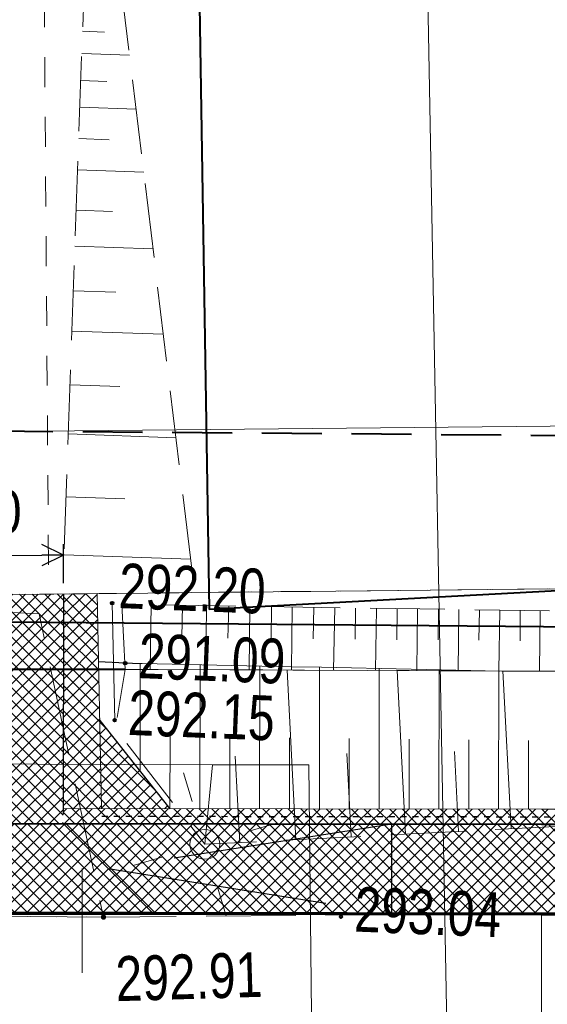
# Model space of a CAD drawing. Header units: metres. Extents: x 7437495 to 7437812, y 5556446 to 5556827.
# Tile 21 of 38: x 7437637.7 to 7437646.53, y 5556666.93 to 5556683.42. Entities that reach past the tile are written whole.
import ezdxf

# ---------------------------------------------------------------- set-up
doc = ezdxf.new("R2010")
doc.units = ezdxf.units.M
doc.header["$MEASUREMENT"] = 0
for name, pattern in [('0.5_0.5', [1.5, 0.5, -0.5, 0.5]), ('BUBZ01-500', [1.75, 1.25, -0.5]), ('DGN Style 2', [6.14715, 3.68829, -2.45886]), ('DGN Style 3', [8.60601, 6.14715, -2.45886]), ('EGBU01-500', [1, 0.5, -0.5]), ('KTCR02-500', [1.5, 1, -0.5]), ('KTJZ01-500', [2, 1.5, -0.5])]:
    doc.linetypes.add(name, pattern=pattern)
doc.layers.get('0').update_dxf_attribs({"color": 250, "lineweight": 5})
for name, color, linetype, lineweight in [('!!_robocza', 2, 'Continuous', 30), ('BUBZ01', 250, 'Continuous', 5), ('BUBZ01_1', 250, 'Continuous', 5), ('BUIB02_01', 250, 'Continuous', 5), ('BUIB05_01', 250, 'Continuous', 5), ('D_balustrada', 7, '0.5_0.5', 30), ('D_kilometraz', 7, 'Continuous', 13), ('D_krawedz swobodna jezdni', 7, 'DGN Style 2', 30), ('D_kraweznik', 7, 'Continuous', 70), ('D_kraweznik obnizony', 7, 'DGN Style 2', 70), ('D_obrzeze', 7, 'Continuous', 40), ('D_opis trasy', 7, 'Continuous', 13), ('D_plantowanie', 102, 'DGN Style 2', 30), ('D_pobocze', 7, 'Continuous', 13), ('D_rampa', 7, 'DGN Style 2', 30), ('D_skarpa', 7, 'DGN Style 3', 20), ('D_skarpa-symbol', 7, 'Continuous', 20), ('D_wymiary', 7, 'Continuous', 13), ('DS_chodniki', 4, 'Continuous', 0), ('DS_pobocze', 1, 'Continuous', 0), ('DS_zjazdy kostka', 30, 'Continuous', 0), ('DS_zjazdy kruszywo', 2, 'Continuous', 0), ('EGBD03', 250, 'Continuous', 5), ('EGBU01', 250, 'Continuous', 5), ('KTJZ01', 250, 'Continuous', 5), ('KTOK05_01', 250, 'Continuous', 5), ('latarnia na słupie lub maszcie (punkt)', 7, 'Continuous', 5), ('MPZP', 250, 'Continuous', 5), ('punkt wysokościowy sztuczny', 7, 'Continuous', 5), ('RTPW01', 250, 'Continuous', 5), ('RTPW02', 250, 'Continuous', 5), ('rzedne dla projektanta', 250, 'Continuous', 5), ('SUPE_01', 250, 'Continuous', 5), ('SUPG_01', 250, 'Continuous', 5), ('SUPT_01', 250, 'Continuous', 5), ('SUSM01', 250, 'Continuous', 5), ('SUSM04_01_E', 250, 'Continuous', 5), ('słup (punkt)', 7, 'Continuous', 5)]:
    doc.layers.add(name, color=color, linetype=linetype, lineweight=lineweight)
doc.layers.add('DS_niwelowanie', color=7, linetype='Continuous', lineweight=0, true_color=0x009c00)
doc.styles.add('ROMANS', font='arial.ttf', dxfattribs={"width": 0.8})
doc.styles.get("Standard").update_dxf_attribs({"font": 'txt.shx', "width": 0.75})
doc.styles.add('Style-Arial Narrow', font='ARIALN.TTF')
doc.linetypes.add('KTOK05_01-500', pattern='A,3.75,[13,dgnlstyle-rozp_2015.shx,S=0.002778,R=0,X=0,Y=0],3.75', length=7.5)
doc.dimstyles.new('1-500', dxfattribs={"dimscale": 10, "dimtxt": 0.2, "dimasz": 0.07, "dimexe": 0, "dimexo": 0, "dimgap": 0.05, "dimtad": 1, "dimdec": 1, "dimzin": 0, "dimtxsty": 'ROMANS', "dimblk": 'ARCHTICK', "dimcen": 0.1, "dimclrt": 256, "dimadec": 0, "dimazin": 0, "dimtfac": 0.666667, "dimtdec": 1, "dimtofl": 0, "dimtmove": 1, "dimatfit": 2, "dimfxl": 0, "dimtolj": 1, "dimtzin": 0, "dimarcsym": 0})

# ---------------------------------------------------------------- blocks, each defined once
blk = doc.blocks.new('PW02')
at = {"layer": 'punkt wysokościowy sztuczny', "linetype": 'Continuous', "lineweight": 13}
h = blk.add_hatch(color=0, dxfattribs=at)
edge = h.paths.add_edge_path()
edge.add_arc((0, 0), 0.45, 0, 360)
blk = doc.blocks.new('SM04')
at = {"layer": 'słup (punkt)', "color": 0, "linetype": 'Continuous', "lineweight": 13}
blk.add_circle((0, 0), 2.5, dxfattribs=at)
blk = doc.blocks.new('SM011')
at = {"layer": 'latarnia na słupie lub maszcie (punkt)', "color": 0, "linetype": 'Continuous', "lineweight": 13}
for p, q in [((-5.3, 5.31), (-8.83, 8.84)), ((5.31, 5.31), (8.84, 8.84)), ((-5.3, -5.3), (-8.83, -8.83)), ((5.31, -5.3), (8.84, -8.83))]:
    blk.add_line(p, q, dxfattribs=at)
blk = doc.blocks.new('TerminatorOpen')
at = {"color": 0, "linetype": 'ByBlock', "lineweight": -2}
for q in [(-1, 0.5), (-1, 0), (-1, -0.5)]:
    blk.add_line((0, 0), q, dxfattribs=at)
blk = doc.blocks.new('*D66')
at = {"layer": 'D_wymiary', "color": 0, "lineweight": -2, "transparency": 16777216}
for p, q in [((7437635.442, 5556673.964), (7437635.439, 5556674.619)), ((7437638.437, 5556673.983), (7437638.434, 5556674.634)), ((7437635.8, 5556674.441), (7437638.074, 5556674.452))]:
    blk.add_line(p, q, dxfattribs=at)
at = {"layer": 'Defpoints', "color": 0, "transparency": 16777216}
for p in [(7437638.434, 5556674.454), (7437635.443, 5556673.784), (7437638.438, 5556673.803)]:
    blk.add_point(p, dxfattribs=at)
at = {"layer": 'D_wymiary', "color": 0, "lineweight": -2, "transparency": 16777216, "xscale": 0.36, "yscale": 0.36, "zscale": 0.36}
for p, rotation in [((7437635.44, 5556674.439), 180.2906620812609), ((7437638.434, 5556674.454), 0.2906620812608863)]:
    blk.add_blockref('TerminatorOpen', p, dxfattribs=dict(at, rotation=rotation))
at = {"layer": 'D_wymiary', "transparency": 16777216, "insert": (7437636.933, 5556675.174), "char_height": 0.72, "attachment_point": 5, "rotation": 0.2907, "style": 'Style-Arial Narrow'}
blk.add_mtext('3.00', dxfattribs=at)

msp = doc.modelspace()

# ---------------------------------------------------------------- hatches: boundary and pattern name
at = {"layer": 'DS_chodniki', "lineweight": 0}
h = msp.add_hatch(dxfattribs=at)
h.set_pattern_fill('CROSSHATCH', color=256, angle=-28.4667, style=0, pattern_type=2)
h.set_pattern_definition([(45, (7437644.62972, 5556668.89449), (-0.106066, 0.106066), []), (315, (7437644.62972, 5556668.89449), (0.106066, 0.106066), [])])
h.paths.add_polyline_path([(7437646.436, 5556669.947), (7437638.433, 5556669.957), (7437639.931, 5556668.455), (7437646.434, 5556668.447, 0.004295), (7437652.446, 5556668.491), (7437653.913, 5556670.017, -0.005364)])
at = {"layer": 'DS_niwelowanie', "lineweight": 0}
h = msp.add_hatch(dxfattribs=at)
h.set_pattern_fill('CROSSHATCH', color=256, angle=-28.4667, style=0, pattern_type=2)
h.set_pattern_definition([(45, (7437639.24932, 5556670.59982), (-0.106066, 0.106066), []), (315, (7437639.24932, 5556670.59982), (0.106066, 0.106066), [])])
h.paths.add_polyline_path([(7437639.044, 5556671.684), (7437639.075, 5556670.206), (7437640.218, 5556670.205), (7437639.719, 5556670.834)])
at = {"layer": 'DS_pobocze', "lineweight": 0}
h = msp.add_hatch(dxfattribs=at)
h.set_pattern_fill('CROSSHATCH', color=256, angle=-28.4667, style=0, pattern_type=2)
h.set_pattern_definition([(45, (7437638.70079, 5556670.73369), (-0.106066, 0.106066), []), (315, (7437638.70079, 5556670.73369), (0.106066, 0.106066), [])])
h.paths.add_polyline_path([(7437639, 5556673.809), (7437638.438, 5556673.803), (7437638.433, 5556670.207), (7437639.075, 5556670.206), (7437639.044, 5556671.684)])
h = msp.add_hatch(dxfattribs=at)
h.set_pattern_fill('CROSSHATCH', color=256, angle=-28.4667, style=0, pattern_type=2)
h.set_pattern_definition([(45, (7437638.75098, 5556670.0399), (-0.106066, 0.106066), []), (315, (7437638.75098, 5556670.0399), (0.106066, 0.106066), [])])
h.paths.add_polyline_path([(7437653.913, 5556670.017), (7437653.908, 5556670.267, -0.005364), (7437646.436, 5556670.197), (7437638.433, 5556670.207), (7437638.433, 5556669.957), (7437646.437, 5556669.947, 0.005363)])
at = {"layer": 'DS_zjazdy kostka', "lineweight": 0}
h = msp.add_hatch(dxfattribs=at)
h.set_pattern_fill('CROSSHATCH', color=256, angle=-28.4667, style=0, pattern_type=2)
h.set_pattern_definition([(45, (7437637.9346, 5556668.58073), (-0.106066, 0.106066), []), (315, (7437637.9346, 5556668.58073), (0.106066, 0.106066), [])])
h.paths.add_polyline_path([(7437636.936, 5556668.459), (7437639.931, 5556668.455), (7437638.433, 5556669.957), (7437636.938, 5556669.959)])
at = {"layer": 'DS_zjazdy kruszywo', "lineweight": 0}
h = msp.add_hatch(dxfattribs=at)
h.set_pattern_fill('CROSSHATCH', color=256, angle=-28.4667, style=0, pattern_type=2)
h.set_pattern_definition([(45, (7437637.53764, 5556671.62737), (-0.106066, 0.106066), []), (315, (7437637.53764, 5556671.62737), (0.106066, 0.106066), [])])
h.paths.add_polyline_path([(7437638.188, 5556673.801), (7437636.943, 5556673.793), (7437636.938, 5556669.959), (7437638.433, 5556669.957), (7437638.433, 5556670.207), (7437638.438, 5556673.803)])

# ---------------------------------------------------------------- linework, layer by layer
at = {"layer": '!!_robocza'}
msp.add_line((7437639.593, 5556672.639), (7437639.024, 5556672.668), dxfattribs=at)
at = {"layer": 'BUBZ01', "color": 7, "linetype": 'BUBZ01-500', "lineweight": 13}
msp.add_line((7437639.049, 5556691.546), (7437638.429, 5556674.008), dxfattribs=at)
at = {"layer": 'BUBZ01', "color": 7, "linetype": 'BUBZ01-500', "lineweight": 13, "flags": 128}
msp.add_lwpolyline([(7437640.583, 5556674.226), (7437639.441, 5556683.644), (7437639.444, 5556691.547)], dxfattribs=at)
for points in [[(7437639.468, 5556672.54), (7437639.41, 5556673.63), (7437651.874, 5556673.435), (7437651.758, 5556672.486), (7437639.468, 5556672.54)], [(7437639.468, 5556672.54), (7437651.758, 5556672.486), (7437651.921, 5556671.465), (7437651.425, 5556670.152), (7437640.802, 5556669.61), (7437639.305, 5556671.548), (7437639.468, 5556672.54)]]:
    msp.add_lwpolyline(points, close=True, dxfattribs=at)
at = {"layer": 'BUBZ01', "color": 7, "linetype": 'Continuous', "lineweight": 13, "flags": 128}
for points in [[(7437639.906, 5556673.622), (7437639.888, 5556672.54)], [(7437640.425, 5556673.614), (7437640.416, 5556673.073)], [(7437640.832, 5556673.609), (7437640.819, 5556672.536)], [(7437641.203, 5556673.601), (7437641.186, 5556673.065)], [(7437641.552, 5556673.594), (7437641.544, 5556672.53)], [(7437641.915, 5556673.591), (7437641.91, 5556673.059)], [(7437642.263, 5556673.584), (7437642.251, 5556672.533)], [(7437642.626, 5556673.581), (7437642.613, 5556673.053)], [(7437642.974, 5556673.574), (7437642.953, 5556672.527)], [(7437643.323, 5556673.567), (7437643.315, 5556673.048)], [(7437643.672, 5556673.56), (7437643.655, 5556672.522)], [(7437644.021, 5556673.553), (7437644.012, 5556673.034)], [(7437644.361, 5556673.55), (7437644.349, 5556672.521)], [(7437644.71, 5556673.543), (7437644.706, 5556673.033)], [(7437645.05, 5556673.541), (7437645.038, 5556672.512)], [(7437645.398, 5556673.534), (7437645.386, 5556673.028)], [(7437645.738, 5556673.531), (7437645.723, 5556672.516)], [(7437646.078, 5556673.529), (7437646.075, 5556673.019)], [(7437646.414, 5556673.518), (7437646.402, 5556672.511)], [(7437642.322, 5556669.685), (7437642.179, 5556672.526)], [(7437644.16, 5556669.78), (7437644.018, 5556672.519)], [(7437645.925, 5556669.869), (7437645.79, 5556672.514)], [(7437645.047, 5556669.822), (7437644.98, 5556671.167)], [(7437641.385, 5556669.635), (7437641.308, 5556671.088)], [(7437643.25, 5556669.739), (7437643.175, 5556671.133)]]:
    msp.add_lwpolyline(points, dxfattribs=at)
at = {"layer": 'BUBZ01_1', "color": 7, "linetype": 'Continuous', "lineweight": 13}
for p, q in [((7437639.125, 5556683.214), (7437638.755, 5556683.227)), ((7437639.54, 5556682.824), (7437638.742, 5556682.852)), ((7437639.161, 5556682.387), (7437638.726, 5556682.403)), ((7437639.65, 5556681.92), (7437638.71, 5556681.953)), ((7437639.203, 5556681.41), (7437638.692, 5556681.428)), ((7437639.778, 5556680.865), (7437638.673, 5556680.904)), ((7437639.255, 5556680.208), (7437638.649, 5556680.229)), ((7437639.933, 5556679.583), (7437638.628, 5556679.629)), ((7437639.313, 5556678.855), (7437638.602, 5556678.88)), ((7437640.107, 5556678.151), (7437638.578, 5556678.205)), ((7437639.381, 5556677.277), (7437638.546, 5556677.306)), ((7437640.317, 5556676.418), (7437638.517, 5556676.482)), ((7437639.463, 5556675.398), (7437638.48, 5556675.432)), ((7437640.564, 5556674.383), (7437638.445, 5556674.458))]:
    msp.add_line(p, q, dxfattribs=at)
at = {"layer": 'BUIB02_01', "color": 7, "linetype": 'Continuous', "lineweight": 13}
msp.add_line((7437639.294, 5556671.689), (7437639.253, 5556673.651), dxfattribs=at)
at = {"layer": 'BUIB02_01', "color": 212, "linetype": 'Continuous', "lineweight": 40, "flags": 128}
msp.add_lwpolyline([(7437506.272, 5556693.648), (7437524.305, 5556686.862), (7437540.614, 5556681.619), (7437547.906, 5556679.175), (7437565.328, 5556676.891), (7437579.243, 5556675.7), (7437619.044, 5556673.496), (7437677.716, 5556672.985), (7437676.927, 5556706.235)], dxfattribs=at)
at = {"layer": 'BUIB05_01', "color": 7, "linetype": 'Continuous', "lineweight": 40}
msp.add_line((7437639.468, 5556672.54), (7437629.52, 5556672.531), dxfattribs=at)
at = {"layer": 'D_balustrada', "ltscale": 0.1, "flags": 128}
msp.add_lwpolyline([(7437639.078, 5556670.081), (7437646.436, 5556670.072, 0.004646), (7437652.91, 5556670.124)], format="xyb", dxfattribs=at)
at = {"layer": 'D_kilometraz', "flags": 128}
msp.add_lwpolyline([(7437638.747, 5556667.456), (7437638.749, 5556669.206)], dxfattribs=at)
at = {"layer": 'D_krawedz swobodna jezdni'}
for p, q in [((7437632.698, 5556673.767), (7437638.188, 5556673.801)), ((7437638.438, 5556673.803), (7437638.433, 5556669.957)), ((7437639.931, 5556668.455), (7437638.433, 5556669.957))]:
    msp.add_line(p, q, dxfattribs=at)
at = {"layer": 'D_kraweznik'}
msp.add_line((7437639.931, 5556668.455), (7437646.434, 5556668.447), dxfattribs=at)
msp.add_arc((7437646.882, 5557018.446), 350, 269.92662, 270.91087, dxfattribs=at)
at = {"layer": 'D_kraweznik obnizony'}
msp.add_line((7437630.942, 5556668.466), (7437639.931, 5556668.455), dxfattribs=at)
at = {"layer": 'D_obrzeze'}
msp.add_line((7437597.409, 5556670.009), (7437646.436, 5556669.947), dxfattribs=at)
msp.add_arc((7437646.882, 5557018.446), 348.5, 269.92662, 272.75477, dxfattribs=at)
at = {"layer": 'D_opis trasy', "flags": 128}
msp.add_lwpolyline([(7437646.434, 5556668.447), (7437646.429, 5556664.527)], dxfattribs=at)
at = {"layer": 'D_plantowanie'}
msp.add_line((7437639.044, 5556671.684), (7437640.218, 5556670.205), dxfattribs=at)
at = {"layer": 'D_pobocze', "flags": 128}
msp.add_lwpolyline([(7437638.188, 5556673.801), (7437639, 5556673.809), (7437639.075, 5556670.206)], dxfattribs=at)
msp.add_lwpolyline([(7437638.433, 5556670.207), (7437646.436, 5556670.197, 0.005364), (7437653.908, 5556670.267)], format="xyb", dxfattribs=at)
at = {"layer": 'D_rampa'}
for p, q in [((7437643.933, 5556669.95), (7437639.182, 5556669.206)), ((7437643.931, 5556668.45), (7437643.933, 5556669.95)), ((7437639.182, 5556669.206), (7437643.931, 5556668.45))]:
    msp.add_line(p, q, dxfattribs=at)
at = {"layer": 'D_skarpa', "flags": 128}
msp.add_lwpolyline([(7437639.593, 5556672.639), (7437639.754, 5556672.637), (7437640.254, 5556672.627), (7437640.754, 5556672.616), (7437641.254, 5556672.605), (7437641.754, 5556672.595), (7437642.254, 5556672.584), (7437642.754, 5556672.574), (7437643.254, 5556672.563), (7437643.754, 5556672.552), (7437644.254, 5556672.542), (7437644.754, 5556672.531), (7437645.254, 5556672.521), (7437645.754, 5556672.51), (7437646.254, 5556672.499), (7437646.75, 5556672.489), (7437647.244, 5556672.478), (7437647.738, 5556672.468), (7437648.233, 5556672.457), (7437648.727, 5556672.447), (7437649.221, 5556672.436), (7437649.716, 5556672.426), (7437650.21, 5556672.415), (7437650.705, 5556672.405), (7437651.199, 5556672.394), (7437651.55, 5556672.387)], dxfattribs=at)
at = {"layer": 'D_skarpa-symbol', "flags": 128}
for points in [[(7437639.719, 5556670.834), (7437639.721, 5556672.637)], [(7437640.718, 5556670.204), (7437640.721, 5556672.617)], [(7437641.718, 5556670.203), (7437641.721, 5556672.595)], [(7437642.718, 5556670.201), (7437642.721, 5556672.574)], [(7437643.718, 5556670.2), (7437643.721, 5556672.553)], [(7437644.718, 5556670.199), (7437644.721, 5556672.532)], [(7437645.718, 5556670.198), (7437645.721, 5556672.511)], [(7437640.218, 5556670.205), (7437640.219, 5556671.416)], [(7437641.218, 5556670.203), (7437641.219, 5556671.405)], [(7437642.218, 5556670.202), (7437642.219, 5556671.393)], [(7437643.218, 5556670.201), (7437643.219, 5556671.382)], [(7437644.218, 5556670.199), (7437644.219, 5556671.371)], [(7437645.218, 5556670.198), (7437645.219, 5556671.36)], [(7437646.218, 5556670.197), (7437646.218, 5556671.348)]]:
    msp.add_lwpolyline(points, dxfattribs=at)
at = {"layer": 'EGBD03', "color": 96, "linetype": 'Continuous', "lineweight": 13, "flags": 128}
msp.add_lwpolyline([(7437654.532, 5556673.973), (7437634.076, 5556673.757)], dxfattribs=at)
at = {"layer": 'EGBU01', "color": 96, "linetype": 'EGBU01-500', "lineweight": 13}
msp.add_line((7437637.95, 5556706.792), (7437638.188, 5556673.801), dxfattribs=at)
at = {"layer": 'EGBU01', "color": 96, "linetype": 'EGBU01-500', "lineweight": 13, "flags": 128}
for points in [[(7437634.076, 5556673.757), (7437654.532, 5556673.973)], [(7437654.532, 5556673.973), (7437634.076, 5556673.757)]]:
    msp.add_lwpolyline(points, dxfattribs=at)
at = {"layer": 'KTJZ01', "color": 7, "linetype": 'KTJZ01-500', "lineweight": 13, "flags": 128}
msp.add_lwpolyline([(7437513.723, 5556673.355), (7437526.269, 5556669.703), (7437536.272, 5556667.34), (7437541.191, 5556666.174), (7437555.601, 5556663.946), (7437574.688, 5556662.14), (7437592.829, 5556661.757), (7437607.902, 5556661.297), (7437618.053, 5556661.514), (7437634.62, 5556661.166), (7437643.744, 5556661.042), (7437662.678, 5556660.695), (7437676.713, 5556659.956), (7437680.07, 5556659.854), (7437689.107, 5556659.276), (7437706.866, 5556658.566), (7437718.583, 5556658.503), (7437742.597, 5556658.61), (7437777.726, 5556658.866), (7437800.276, 5556659.834), (7437800.259, 5556670.435), (7437784.777, 5556672.203), (7437780.309, 5556673.712), (7437778.074, 5556675.404), (7437776.698, 5556677.48), (7437776.083, 5556679.857), (7437775.634, 5556681.841), (7437775.283, 5556700.892), (7437764.802, 5556697.486), (7437766.655, 5556696.561), (7437768.321, 5556694.998), (7437769.494, 5556692.86), (7437769.762, 5556690.69), (7437770.016, 5556679.871), (7437770.034, 5556675.709), (7437769.454, 5556673.191), (7437768.438, 5556671.149), (7437767.087, 5556669.959), (7437764.67, 5556669.108), (7437754.892, 5556669.097), (7437752.966, 5556669.447), (7437751.386, 5556669.974), (7437749.715, 5556671.13), (7437748.385, 5556673.103), (7437747.671, 5556675.06), (7437747.375, 5556677.871), (7437741.367, 5556677.784), (7437740.566, 5556674.522), (7437739.928, 5556673.377), (7437739.11, 5556672.445), (7437738.094, 5556671.642), (7437736.73, 5556670.857), (7437735.192, 5556670.212), (7437733.349, 5556669.562), (7437731.308, 5556669.155), (7437730.28, 5556669.172), (7437716.357, 5556669.106), (7437704.086, 5556669.173), (7437692.094, 5556669.191), (7437679.606, 5556669.216), (7437668.639, 5556669.088), (7437659.12, 5556668.63), (7437651.567, 5556668.505), (7437639.106, 5556668.391), (7437630.871, 5556668.454), (7437618.261, 5556668.443), (7437607.706, 5556668.467), (7437605.949, 5556668.499), (7437593.243, 5556668.562), (7437588.537, 5556668.611), (7437579.98, 5556668.962), (7437573.919, 5556669.28), (7437568.122, 5556669.75), (7437557.694, 5556670.763), (7437556.14, 5556672.891), (7437555.289, 5556675.013), (7437555.022, 5556677.774), (7437555.086, 5556679.946), (7437549.768, 5556680.691), (7437548.771, 5556677.469), (7437547.863, 5556676.025), (7437545.277, 5556673.878), (7437543.715, 5556673.473), (7437541.983, 5556673.321), (7437537.697, 5556674.291), (7437528.632, 5556676.578), (7437522.707, 5556678.05)], dxfattribs=at)
msp.add_lwpolyline([(7437630.321, 5556668.468), (7437632.696, 5556673.709), (7437638.027, 5556673.47), (7437639.106, 5556668.391), (7437630.321, 5556668.468)], close=True, dxfattribs=at)
at = {"layer": 'KTOK05_01', "color": 7, "linetype": 'KTOK05_01-500', "lineweight": 40, "flags": 128}
for points in [[(7437640.616, 5556689.595), (7437640.875, 5556673.541)], [(7437652.839, 5556674.186), (7437640.875, 5556673.541)]]:
    msp.add_lwpolyline(points, dxfattribs=at)
at = {"layer": 'MPZP', "color": 212, "linetype": 'KTCR02-500', "lineweight": 40, "flags": 128}
msp.add_lwpolyline([(7437800.251, 5556675.096), (7437774.125, 5556675.384), (7437713.181, 5556675.943), (7437614.811, 5556676.701), (7437565.954, 5556679.873), (7437562.943, 5556683.239), (7437563.096, 5556707.876)], dxfattribs=at)
at = {"layer": 'rzedne dla projektanta', "color": 7, "linetype": 'Continuous', "lineweight": 40}
for centre in [(7437639.25, 5556673.648), (7437639.467, 5556672.643), (7437639.292, 5556671.691), (7437643.08, 5556668.398)]:
    msp.add_circle(centre, 0.0225, dxfattribs=at)
at = {"layer": 'SUPE_01', "color": 1, "linetype": 'Continuous', "lineweight": 13}
msp.add_line((7437640.927, 5556670.939), (7437640.802, 5556669.61), dxfattribs=at)
at = {"layer": 'SUPE_01', "color": 1, "linetype": 'Continuous', "lineweight": 13, "flags": 128}
for points in [[(7437642.543, 5556670.943), (7437640.927, 5556670.939), (7437611.621, 5556671.054), (7437586.686, 5556671.281), (7437561.98, 5556673.151), (7437556.422, 5556679.586), (7437547.867, 5556681.338), (7437548.059, 5556682.175)], [(7437642.308, 5556626.457), (7437642.835, 5556643.289), (7437642.543, 5556670.943)]]:
    msp.add_lwpolyline(points, dxfattribs=at)
at = {"layer": 'SUPG_01', "color": 52, "linetype": 'Continuous', "lineweight": 13}
msp.add_line((7437645.246, 5556644.899), (7437644.533, 5556683.866), dxfattribs=at)
at = {"layer": 'SUPT_01', "color": 30, "linetype": 'Continuous', "lineweight": 13, "flags": 128}
msp.add_lwpolyline([(7437672.13, 5556676.84), (7437648.287, 5556676.63), (7437619.856, 5556676.349), (7437614.361, 5556676.285), (7437581.263, 5556678.022), (7437566.981, 5556678.847), (7437527.253, 5556689.436), (7437521.197, 5556691.08)], dxfattribs=at)

# ---------------------------------------------------------------- block references
at = {"layer": 'RTPW02', "color": 7, "linetype": 'Continuous', "lineweight": 13, "xscale": 0.1, "yscale": 0.1, "zscale": 0.1, "rotation": 331.5332548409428}
msp.add_blockref('PW02', (7437639.106, 5556668.391), dxfattribs=at)
at = {"layer": 'SUSM01', "color": 7, "linetype": 'Continuous', "lineweight": 13, "xscale": 0.1, "yscale": 0.1, "zscale": 0.1, "rotation": 331.5332548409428}
msp.add_blockref('SM011', (7437640.802, 5556669.61), dxfattribs=at)
at = {"layer": 'SUSM04_01_E', "color": 7, "linetype": 'Continuous', "lineweight": 13, "xscale": 0.1, "yscale": 0.1, "zscale": 0.1, "rotation": 331.5332548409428}
msp.add_blockref('SM04', (7437640.802, 5556669.61), dxfattribs=at)

# ---------------------------------------------------------------- texts
at = {"layer": 'RTPW01', "color": 7, "linetype": 'Continuous', "lineweight": 13, "insert": (7437639.321, 5556666.971), "char_height": 0.75, "attachment_point": 7, "rotation": 1.7613, "line_spacing_factor": 0.6}
msp.add_mtext('\\FWORKING_1250;\\H1x;\\W0.8;292.91', dxfattribs=at)
at = {"layer": 'rzedne dla projektanta', "color": 7, "linetype": 'Continuous', "lineweight": 0, "char_height": 0.75, "attachment_point": 7, "rotation": 357.727, "line_spacing_factor": 0.6}
for s, insert in [('\\FWORKING_1250;\\H1x;\\W0.8; 292.20', (7437639.128, 5556673.566)), ('\\FWORKING_1250;\\H1x;\\W0.8; 291.09', (7437639.457, 5556672.393)), ('\\FWORKING_1250;\\H1x;\\W0.8; 292.15', (7437639.282, 5556671.442)), ('\\FWORKING_1250;\\H1x;\\W0.8; 293.04', (7437643.07, 5556668.148))]:
    msp.add_mtext(s, dxfattribs=dict(at, insert=insert))

# ---------------------------------------------------------------- dimensions: what is measured, and where the dimension line sits
at = {"layer": 'D_wymiary'}
dim = msp.add_linear_dim(base=(7437638.434, 5556674.454), p1=(7437635.443, 5556673.784), p2=(7437638.438, 5556673.803), angle=0.2907, text='3.00', dimstyle='1-500', override={"dimscale": 1, "dimtxt": 0.72, "dimasz": 0.36, "dimexe": 0.18, "dimexo": 0.18, "dimgap": 0.36, "dimdec": 2, "dimzin": 3, "dimtxsty": 'Style-Arial Narrow', "dimblk": 'TerminatorOpen', "dimcen": 0.36, "dimtdec": 2, "dimtofl": 1, "dimtmove": 0, "dimatfit": 1, "dimfrac": 2, "dimtolj": 0, "dimtzin": 3}, dxfattribs=at)
dim.commit()
dim.dimension.update_dxf_attribs({"geometry": '*D66', "text_midpoint": (7437636.933, 5556675.174)})

doc.saveas('drawing.dxf')
